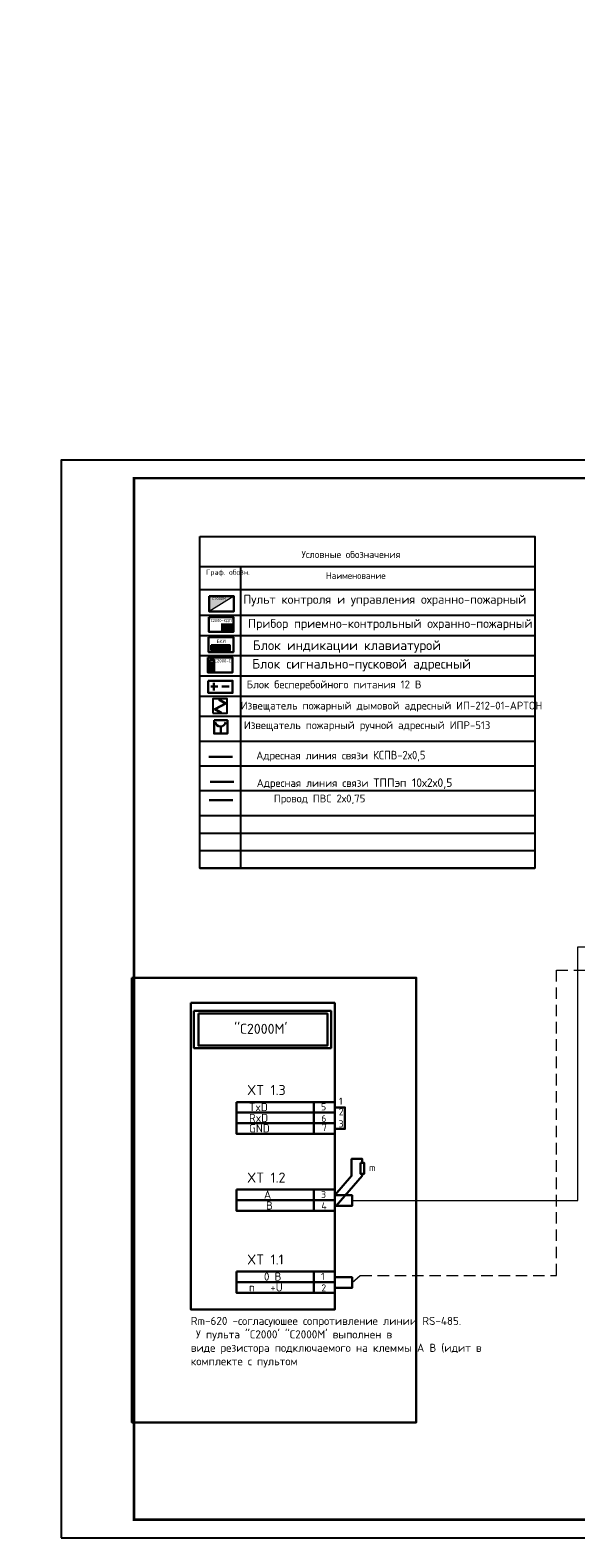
# Model space of a CAD drawing. Header units: millimetres. Extents: x -228268 to 1513407, y -439898 to -137408.
# Tile 99 of 128: x 189992 to 205024, y -249381 to -207836. Entities that reach past the tile are written whole.
import ezdxf

# ---------------------------------------------------------------- set-up
doc = ezdxf.new("R2010")
doc.units = ezdxf.units.MM
doc.linetypes.add('HIDDEN2', pattern=[4.7625, 3.175, -1.5875])
doc.linetypes.add('JIS_09_50', pattern=[55, 50, -1.2, 0.7, -1.2, 0.7, -1.2])
doc.layers.add('.', color=7, linetype='Continuous', lineweight=15)
doc.layers.add('Рамка (Sheet frame)', color=7, linetype='Continuous', lineweight=30)
for name, color, linetype in [('1 ПС_Датчики', 1, 'Continuous'), ('Размер  АР', 64, 'Continuous'), ('Электрика', 7, 'Continuous')]:
    doc.layers.add(name, color=color, linetype=linetype)
doc.styles.add('250', font='isocpeur.ttf', dxfattribs={"height": 250})
doc.styles.add('ISO', font='isocpeui.ttf')
doc.styles.get("Standard").update_dxf_attribs({"font": 'isocpeur.ttf'})
doc.styles.add('V@ler@Live', font='isocpeur.ttf')
doc.styles.add('Бристоль', font='isocpeui.ttf')
doc.linetypes.add('ограждение2', pattern='A,6.35,-2.54,[132,ltypeshp.shx,S=2.54,R=0,X=-2.54,Y=0],-2.54,25.4', length=36.83)

# ---------------------------------------------------------------- blocks, each defined once
blk = doc.blocks.new('*U295')
at = {"layer": 'Электрика'}
h = blk.add_hatch(color=1, dxfattribs=at)
h.dxf.hatch_style = 1
h.paths.add_polyline_path([(153, 72), (-145, -82), (34, -185, 1), (36, -180), (-135, -81), (163, 73), (-15, 175, 1), (-18, 170)])
blk.add_lwpolyline([(-200, -200), (200, -200), (200, 200), (-200, 200)], close=True, dxfattribs=at)
at = {"layer": 'Электрика', "color": 1, "lineweight": 30}
blk.add_lwpolyline([(153, 72), (-145, -82), (34, -185, 1), (36, -180), (-135, -81), (163, 73), (-15, 175, 1), (-18, 170)], format="xyb", close=True, dxfattribs=at)
blk = doc.blocks.new('Фывфыва')
at = {"color": 5, "lineweight": 30, "ltscale": 5}
blk.add_lwpolyline([(11842169, 7805655), (11843003, 7805655), (11843003, 7804821), (11842169, 7804821)], close=True, dxfattribs=at)
at = {"layer": '1 ПС_Датчики', "color": 5, "lineweight": 30}
blk.add_line((11842581, 7805257), (11842581, 7804827), dxfattribs=at)
blk.add_line((11842581, 7805257), (11842581, 7804827), dxfattribs=at)
for centre in [(11842568, 7805578), (11842569, 7805577)]:
    blk.add_arc(centre, 326, 186.51583, 353.48417, dxfattribs=at)

msp = doc.modelspace()

# ---------------------------------------------------------------- hatches: boundary and pattern name
at = {"layer": '.', "lineweight": 30, "ltscale": 5}
h = msp.add_hatch(color=256, dxfattribs=at)
h.dxf.hatch_style = 1
h.set_gradient(color1=(255, 0, 63), color2=(255, 0, 63), tint=1)
h.paths.add_polyline_path([(194926.3, -223859.8), (195601.5, -223431.7), (194926.3, -223431.7)])
h = msp.add_hatch(color=256, dxfattribs=at)
h.dxf.hatch_style = 1
h.set_gradient(color1=(255, 0, 63), color2=(255, 0, 63), tint=1)
h.paths.add_polyline_path([(195250.3, -224417), (195587.9, -224417), (195587.9, -224185.8), (195250.3, -224185.8)])

# ---------------------------------------------------------------- linework, layer by layer
at = {"layer": '.', "color": 0, "lineweight": 25, "const_width": 70}
msp.add_lwpolyline([(192850.6, -248880.9), (232350.6, -248880.9), (232350.6, -220180.9), (192850.6, -220180.9)], close=True, dxfattribs=at)
at = {"ltscale": 1000}
for p, q in [((194665.1, -222617.1), (203893.3, -222617.1)), ((195785.8, -222617.1), (195785.8, -230927.3)), ((194665.1, -223250), (203893.3, -223250)), ((194665.1, -223957.1), (203893.3, -223957.1)), ((194665.1, -224514.3), (203893.3, -224514.3)), ((194665.1, -225071.4), (203893.3, -225071.4)), ((194665.1, -225628.6), (203893.3, -225628.6)), ((194665.1, -226185.8), (203893.3, -226185.8)), ((194665.1, -226742.9), (203893.3, -226742.9)), ((194665.1, -227426), (203893.3, -227426)), ((194665.1, -228109.1), (203893.3, -228109.1)), ((194665.1, -228792.2), (203893.3, -228792.2)), ((194665.1, -229475.3), (203893.3, -229475.3)), ((194665.1, -229959.3), (203893.3, -229959.3)), ((194665.1, -230443.3), (203893.3, -230443.3)), ((194665.1, -230927.3), (203893.3, -230927.3))]:
    msp.add_line(p, q, dxfattribs=at)
at = {"lineweight": 30, "ltscale": 5}
for p, q in [((195022.2, -224783.6), (195022.2, -224923.8)), ((195069, -224783.6), (195069, -224923.8)), ((195115.7, -224783.6), (195115.7, -224923.8)), ((195162.5, -224783.6), (195162.5, -224923.8)), ((195209.3, -224783.6), (195209.3, -224923.8)), ((195259.8, -224783.6), (195259.8, -224923.8)), ((195306.5, -224783.6), (195306.5, -224923.8)), ((195353.3, -224783.6), (195353.3, -224923.8)), ((195400.1, -224783.6), (195400.1, -224923.8)), ((195446.8, -224783.6), (195446.8, -224923.8))]:
    msp.add_line(p, q, dxfattribs=at)
at = {"color": 3, "lineweight": 30, "ltscale": 5}
msp.add_line((194910.2, -227861.8), (195566.1, -227861.8), dxfattribs=at)
at = {"color": 5, "lineweight": 30, "ltscale": 1000}
msp.add_line((194948, -228545.1), (195603.9, -228545.1), dxfattribs=at)
at = {"color": 6, "lineweight": 30, "ltscale": 5}
msp.add_line((194921.9, -229053.2), (195577.9, -229053.2), dxfattribs=at)
at = {"color": 0, "lineweight": 25, "ltscale": 2}
msp.add_lwpolyline([(190850.6, -249380.9), (232850.6, -249380.9), (232850.6, -219680.9), (190850.6, -219680.9)], close=True, dxfattribs=at)
at = {"ltscale": 1000}
msp.add_lwpolyline([(194665.1, -221786.8), (203893.3, -221786.8), (203893.3, -230927.3), (194665.1, -230927.3)], close=True, dxfattribs=at)
at = {"color": 1, "lineweight": 30, "ltscale": 5}
for points in [[(194926.3, -223431.7), (195601.5, -223431.7), (195601.5, -223859.8), (194926.3, -223859.8)], [(194907.2, -224565.5), (195591.1, -224565.5), (195591.1, -224972.5), (194907.2, -224972.5)], [(194883.4, -225125.9), (195567.4, -225125.9), (195567.4, -225532.9), (194883.4, -225532.9)], [(194900.3, -225763.2), (195567.5, -225763.2), (195567.5, -226098.6), (194900.3, -226098.6)]]:
    msp.add_lwpolyline(points, close=True, dxfattribs=at)
at = {"color": 6, "lineweight": 30, "ltscale": 5}
msp.add_lwpolyline([(194916.9, -224007.8), (195592, -224007.8), (195592, -224419.5), (194916.9, -224419.5)], close=True, dxfattribs=at)
at = {"lineweight": 30, "ltscale": 5}
msp.add_lwpolyline([(194979.2, -224783.6), (195492.7, -224783.6), (195492.7, -224923.8), (194979.2, -224923.8)], close=True, dxfattribs=at)
for points in [[(194979.2, -224803.4), (195492.7, -224803.4)], [(194979.2, -224837.9), (195492.7, -224837.9)], [(194979.2, -224873), (195492.7, -224873)], [(194979.2, -224896.9), (195492.7, -224896.9)]]:
    msp.add_lwpolyline(points, dxfattribs=at)
at = {"color": 1, "lineweight": 30, "ltscale": 5}
for points in [[(194965.6, -225925.9), (195158.4, -225925.9)], [(195055, -225816.5), (195055, -226035.3)], [(195271.9, -225923.2), (195470.7, -225923.2)]]:
    msp.add_lwpolyline(points, dxfattribs=at)
at = {"layer": 'Размер  АР', "color": 0, "lineweight": 18, "ltscale": 100}
msp.add_line((195601.5, -223431.7), (194926.3, -223859.8), dxfattribs=at)
at = {"layer": 'Размер  АР', "color": 0, "lineweight": 30, "ltscale": 25}
for p, q in [((197802.6, -237372.3), (197802.6, -238247.4)), ((198381.1, -237664), (195675.6, -237664)), ((198381.1, -237955.7), (195675.6, -237955.7)), ((198381.1, -238247.4), (195675.6, -238247.4)), ((198381.1, -240077), (195675.6, -240077)), ((197802.6, -239785.3), (197802.6, -240368.8)), ((198381.1, -240368.8), (195675.6, -240368.8)), ((197802.6, -242042.8), (197802.6, -242626.3)), ((198381.1, -242334.6), (195675.6, -242334.6)), ((198381.1, -242626.3), (195675.6, -242626.3))]:
    msp.add_line(p, q, dxfattribs=at)
at = {"layer": 'Размер  АР', "color": 0, "lineweight": 30, "ltscale": 100}
msp.add_lwpolyline([(194930.1, -225186.4), (195059.5, -225186.4), (195059.5, -225505.8), (194930.1, -225505.8)], close=True, dxfattribs=at)
for points in [[(194930.1, -225263.1), (195059.5, -225263.1)], [(194930.1, -225285.3), (195059.5, -225285.3)], [(194930.1, -225307.5), (195059.5, -225307.5)], [(194930.1, -225329.7), (195059.5, -225329.7)], [(194930.1, -225351.9), (195059.5, -225351.9)], [(194930.1, -225374.1), (195059.5, -225374.1)], [(194930.1, -225396.2), (195059.5, -225396.2)], [(194930.1, -225418.4), (195059.5, -225418.4)], [(194930.1, -225440.6), (195059.5, -225440.6)], [(194930.1, -225462.8), (195059.5, -225462.8)], [(194957.6, -225263.1), (194957.6, -225462.8)], [(194981.6, -225263.1), (194981.6, -225462.8)], [(195005.5, -225263.1), (195005.5, -225462.8)], [(195029.5, -225263.1), (195029.5, -225462.8)]]:
    msp.add_lwpolyline(points, dxfattribs=at)
at = {"layer": 'Размер  АР', "color": 1, "linetype": 'ограждение2', "lineweight": 18, "ltscale": 25}
msp.add_lwpolyline([(198859.5, -240089.3), (205079.2, -240089.3), (205079.2, -233095.3), (213753, -233095.3), (213753, -229446.8), (212674.5, -229446.8)], dxfattribs=at)
at = {"layer": 'Размер  АР', "color": 6, "linetype": 'HIDDEN2', "lineweight": 18, "ltscale": 100}
msp.add_lwpolyline([(198859.5, -242346.9), (199084.2, -242151.5), (204489.2, -242151.5), (204489.2, -233737.9), (214549.4, -233737.9), (214549.4, -231142.9), (212545.2, -231142.9), (212354.5, -230938.4)], dxfattribs=at)
at = {"layer": 'Размер  АР', "color": 0, "lineweight": 30, "ltscale": 25}
for points in [[(192796.1, -233945.3), (200628.8, -233945.3), (200628.8, -246200.5), (192796.1, -246200.5)], [(194420.8, -234642.5), (198381.1, -234642.5), (198381.1, -243092.3), (194420.8, -243092.3)], [(194502.2, -234859.5), (198280.6, -234859.5), (198280.6, -235885.9), (194502.2, -235885.9)], [(194628.5, -234936.3), (198181.8, -234936.3), (198181.8, -235814.5), (194628.5, -235814.5)], [(195675.6, -237372.3), (198381.1, -237372.3), (198381.1, -238247.4), (195675.6, -238247.4)], [(199093.5, -239046.2), (199189.8, -239046.2), (199189.8, -239352), (199093.5, -239352)], [(195675.6, -239785.3), (198381.1, -239785.3), (198381.1, -240368.8), (195675.6, -240368.8)], [(195675.6, -242042.8), (198381.1, -242042.8), (198381.1, -242626.3), (195675.6, -242626.3)]]:
    msp.add_lwpolyline(points, close=True, dxfattribs=at)
for points in [[(198381.1, -237519.6), (198664.9, -237519.6), (198664.9, -238113.2), (198381.1, -238113.2)], [(198381.1, -239941.8), (198847.7, -239409.5), (198847.7, -238940.9), (199141.6, -238940.9), (199141.6, -239046.2)], [(199141.6, -239352), (199141.6, -239402.5), (198419.2, -240236.8)]]:
    msp.add_lwpolyline(points, dxfattribs=at)
at = {"layer": 'Размер  АР', "color": 1, "lineweight": 30, "ltscale": 25}
msp.add_lwpolyline([(198381.1, -239941.8), (198859.5, -239941.8), (198859.5, -240236.8), (198381.1, -240236.8)], close=True, dxfattribs=at)
at = {"layer": 'Размер  АР', "color": 6, "lineweight": 30, "ltscale": 25}
msp.add_lwpolyline([(198381.1, -242199.4), (198859.5, -242199.4), (198859.5, -242494.4), (198381.1, -242494.4)], close=True, dxfattribs=at)

# ---------------------------------------------------------------- block references
at = {"layer": 'Размер  АР', "color": 0, "lineweight": 18, "xscale": 0.4409999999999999, "yscale": 0.4409999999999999, "zscale": 0.4409999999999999}
msp.add_blockref('Фывфыва', (-5027338, -3669144.2), dxfattribs=at)
at = {"layer": 'Электрика', "color": 142, "linetype": 'ByBlock', "lineweight": 30, "ltscale": 20, "xscale": 0.9861059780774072, "yscale": 0.9861059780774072, "zscale": 0.9861059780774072}
msp.add_blockref('*U295', (195222.2, -226463.3), dxfattribs=at)

# ---------------------------------------------------------------- texts
at = {"insert": (92760.8, -208177.5), "char_height": 250, "width": 2220.067, "attachment_point": 1, "rotation": 0.1, "style": 'V@ler@Live'}
msp.add_mtext('\\pi768.67;{\\H1.2x;Код\\fISOCPEUR|b0|i0|c204|p34;\\P\\pi21.624;\\fISOCPEUR|b0|i1|c204|p34;оборудован\\fISOCPEUR|b0|i0|c204|p34;   \\P\\pi58.556;\\fISOCPEUR|b0|i1|c204|p34;мат\\fISOCPEUR|b0|i0|c204|p34;е\\fISOCPEUR|b0|i1|c204|p34;риала}', dxfattribs=at)
at = {"color": 5, "lineweight": 25, "true_color": 0x0000ff, "attachment_point": 1}
for s, width, insert, char_height in [('{\\C0;Условные обозначения}', 9063.088, (197467.7, -222186), 195.734), ('{\\fISOCPEUR|b0|i0|c204|p32;\\H0.91667x;\\C256;Граф. обозн.}', 2414.437, (194837.9, -222701.6), 156.587), ('{\\fISOCPEUR|b0|i0|c204|p32;\\H0.91667x;\\C256;Наименование}', 9063.088, (198139.7, -222777.8), 195.734)]:
    msp.add_mtext_dynamic_manual_height_columns(s, width=width, gutter_width=8.14, heights=[0], dxfattribs=dict(at, insert=insert, char_height=char_height))
at = {"color": 0, "linetype": 'JIS_09_50', "lineweight": 25, "attachment_point": 1, "style": 'ISO'}
for s, width, insert, char_height in [("{\\fISOCPEUR|b0|i0|c204|p34;''С2000M''}", 4631.967, (194955.9, -223463.4), 77.792), ("{\\fISOCPEUR|b0|i0|c204|p34;''С2000-КДЛ''}", 4631.967, (194915.4, -224064), 77.792), ("{\\fISOCPEUR|b0|i0|c204|p34;''С2000M'}", 4631.967, (195610.9, -235215.5), 277.83), ('{\\fISOCPEUR|b0|i0|c204|p34;XT 1.3}', 2259.884, (195967.9, -236901.7), 277.83), ('{\\fISOCPEUR|b0|i0|c204|p34;5}', 1375.863, (198006.1, -237408.7), 194.481), ('{\\fISOCPEUR|b0|i0|c204|p34;2}', 1375.863, (198494, -237542.4), 194.481), ('{\\fISOCPEUR|b0|i0|c204|p34;1}', 1375.863, (198499.4, -237252.9), 194.481), ('{\\fISOCPEUR|b0|i0|c204|p34;6}', 1375.863, (198012.9, -237726.2), 194.481), ('{\\fISOCPEUR|b0|i0|c204|p34;7}', 1375.863, (198029.8, -237981.3), 194.481), ('{\\fISOCPEUR|b0|i0|c204|p34;3}', 1375.863, (198488.1, -237873.9), 194.481), ('{\\fISOCPEUR|b0|i0|c204|p34;m}', 1375.863, (199325.2, -239083.9), 194.481), ('{\\fISOCPEUR|b0|i0|c204|p34;XT 1.2}', 2259.884, (195967.9, -239314.8), 277.83), ('{\\fISOCPEUR|b0|i0|c204|p34;3}', 1375.863, (198006.1, -239821.7), 194.481), ('{\\fISOCPEUR|b0|i0|c204|p34;4}', 1375.863, (198012.9, -240139.3), 194.481), ('{\\fISOCPEUR|b0|i0|c204|p34;XT 1.1}', 2259.884, (195967.9, -241572.3), 277.83), ('{\\fISOCPEUR|b0|i0|c204|p34;1}', 1375.863, (198006.1, -242079.3), 194.481), ('{\\fISOCPEUR|b0|i0|c204|p34;2}', 1375.863, (198012.9, -242396.8), 194.481)]:
    msp.add_mtext_dynamic_manual_height_columns(s, width=width, gutter_width=12.5, heights=[0], dxfattribs=dict(at, insert=insert, char_height=char_height))
at = {"color": 0, "linetype": 'JIS_09_50', "lineweight": 25, "char_height": 77.792, "width": 2918.139, "attachment_point": 1, "style": 'ISO'}
for s, insert in [(' {\\fISOCPEUR|b0|i0|c204|p34;\\H1.1667x;БКИ}', (195075, -224629.7)), ('{\\fISOCPEUR|b0|i0|c204|p34;\\H1.0833x;С2000-СП}', (195076, -225170.6))]:
    msp.add_mtext(s, dxfattribs=dict(at, insert=insert))
at = {"color": 5, "lineweight": 25, "true_color": 0x0000ff, "attachment_point": 1}
for s, insert, char_height, width in [('{\\fISOCPEUR|b0|i0|c204|p32;\\H0.91667x;\\C256; Блок бесперебойного питания 12 В}', (195817.7, -225757.1), 234.881, 7083.154), ('{\\fISOCPEUR|b0|i0|c204|p32;\\H0.91667x;\\C256;Извещатель пожарный дымовой адресный ИП-212-01-АРТOH}', (195793, -226341.3), 234.881, 8267.608), ('{\\fISOCPEUR|b0|i0|c204|p32;\\H0.91667x;\\C256; Извещатель пожарный ручной адресный \\fISOCPEUR|b1|i0|c204|p34;ИПР-513}', (195743.6, -226881.2), 234.8806, 8267.608), ('{\\fISOCPEUR|b0|i0|c204|p32;\\H0.91667x;\\C256;Адресная линия связи \\fISOCPEUR|b0|i0|c204|p34;\\H1.0909x;\\W0.9;КСПВ-2х0,5}', (196221.3, -227694.6), 234.8806, 7509.834), ('{\\fISOCPEUR|b0|i0|c204|p32;\\H0.91667x;\\C256;Адресная линия связи \\fISOCPEUR|b0|i0|c204|p34;\\H1.0909x;ТППэп 10х2х0,5}', (196233.1, -228454), 234.8806, 7509.834), ('{\\fISOCPEUR|b0|i0|c204|p32;\\H0.91667x;\\C256;Провод ПВС 2х0,75}', (196704.1, -228899.7), 234.881, 7556.032)]:
    msp.add_mtext(s, dxfattribs=dict(at, insert=insert, char_height=char_height, width=width))
at = {"color": 0, "linetype": 'JIS_09_50', "lineweight": 30, "char_height": 222.264, "attachment_point": 1, "style": 'ISO'}
for s, width, insert in [('{\\fISOCPEUR|b0|i0|c204|p34;TxD}', 1375.863, (196021.6, -237400.8)), ('{\\fISOCPEUR|b0|i0|c204|p34;GND}', 1375.863, (196021.6, -237986.1)), ('{\\fISOCPEUR|b0|i0|c204|p34;RxD}', 1375.863, (196021.6, -237698.3)), ('{\\fISOCPEUR|b0|i0|c204|p34;A}', 1375.863, (196431.6, -239813.9)), ('{\\fISOCPEUR|b0|i0|c204|p34;B}', 1375.863, (196489.8, -240111.4)), ('{\\fISOCPEUR|b0|i0|c204|p34;0 B}', 1375.863, (196431.6, -242071.4)), ('{\\fISOCPEUR|b0|i0|c204|p34;n   +U}', 1375.863, (196021.6, -242368.9)), ("{\\fISOCPEUR|b0|i0|c204|p34;Rm-620 -согласуюшее сопротивление линии RS-485.\\P У пульта ''С2000' ''С2000M' выполнен в\\Pвиде резистора подключаемого на клеммы А В (идит в комплекте с пультом}", 9197.475, (194416.6, -243292.3))]:
    msp.add_mtext_dynamic_manual_height_columns(s, width=width, gutter_width=12.5, heights=[0], dxfattribs=dict(at, insert=insert))
at = {"layer": 'Рамка (Sheet frame)', "color": 7, "lineweight": 15, "insert": (-149158.3, -225607.1), "char_height": 250, "width": 15237.265, "attachment_point": 4, "style": 'Бристоль'}
msp.add_mtext('\\pi6641.54902;Примечание:\\P\\pi0;1. Монтаж {\\C256;пожарных дымовых извещателей выполнить }на расстоянии не более 4 метров от стены.\\P2. {\\C0;При монтаже подвесных потолков предусмотреть доступ к извещателям, для обеспечения обслуживания дымовых извещателей. Крепления всех дымовых извещателей за и под подвесным потолком \\C256;могут быть откорректированы с учетом всех нормативных документов, а также с учётом расположения освещения, вентиляции или других коммуникаций,\\C0; высотную отметку плана смотреть в архитектурно-строительной части проекта.}', dxfattribs=at)
at = {"layer": 'Электрика', "lineweight": 25, "char_height": 228.057, "attachment_point": 1, "style": '250'}
for s, insert, width in [('{\\fISOCPEUR|b0|i0|c204|p34;\\H1.0833x;Пульт контроля и управления охранно-пожарный}', (195863.1, -223396.7), 10838.792), ('{\\fISOCPEUR|b0|i0|c204|p34;\\H1.0833x;Прибор приемно-контрольный охранно-пожарный}', (195995.8, -224061.5), 8494.391), ('{\\fISOCPEUR|b0|i0|c204|p34;\\H1.1667x;Блок индикации клавиатурой}', (196122.9, -224653), 8494.391), ('{\\fISOCPEUR|b0|i0|c204|p34;\\H1.1667x;Блок сигнально-пусковой адресный}', (196107.4, -225164.1), 7954.942)]:
    msp.add_mtext(s, dxfattribs=dict(at, insert=insert, width=width))

doc.saveas('drawing.dxf')
